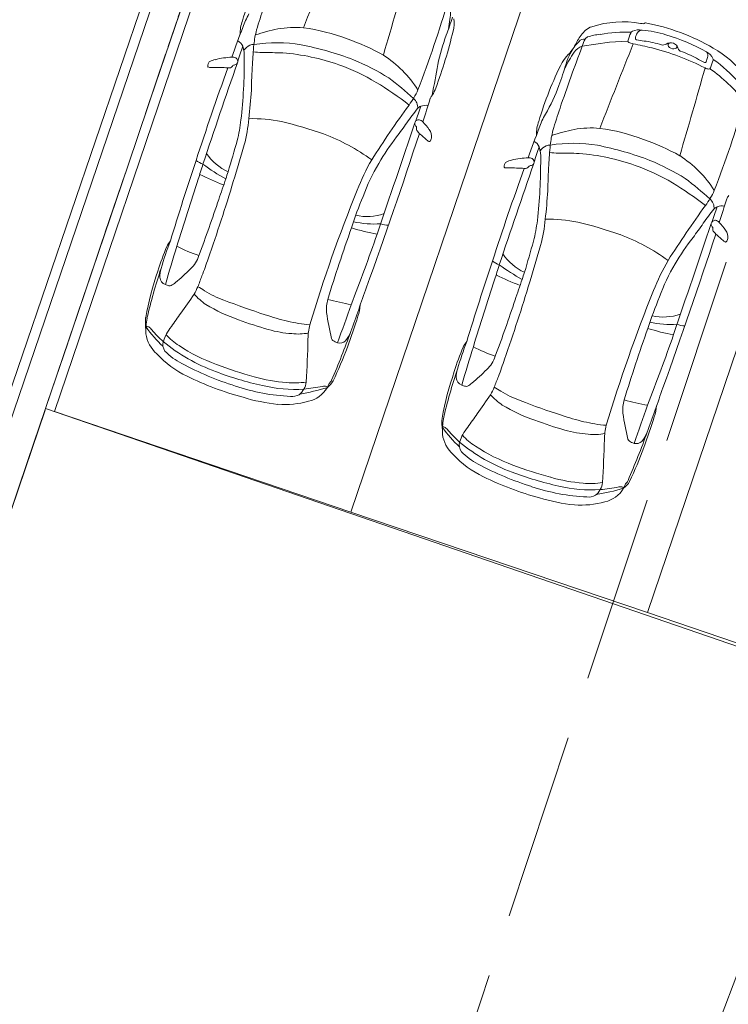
# Model space of a CAD drawing. Header units: metres. Extents: x 6541766 to 6542178, y 5894743 to 5895314.
# Tile 65 of 77: x 6541964.73 to 6541970.39, y 5895255.29 to 5895263.16. Entities that reach past the tile are written whole.
import ezdxf

# ---------------------------------------------------------------- set-up
doc = ezdxf.new("R2010")
doc.units = ezdxf.units.M
for name, pattern in [('0.5_0.5', [1, 0.5, -0.5]), ('1.0_0.5', [1.5, 1, -0.5]), ('1.5_0.5', [2, 1.5, -0.5]), ('DASHED', [0.75, 0.5, -0.25]), ('egkk-500', [2, 1.5, -0.5]), ('egug-500', [1, 0.5, -0.5])]:
    doc.linetypes.add(name, pattern=pattern)
for name, color, linetype in [('217-kontur klasyfikacyjny', 7, 'Continuous'), ('218-kontur użytku gruntowego', 7, 'Continuous'), ('219-działka ewidencyjna', 7, 'Continuous'), ('jezdnia', 7, 'Continuous'), ('zadrzewienie  zakrzewienie', 7, 'Continuous')]:
    doc.layers.add(name, color=color, linetype=linetype)
for name, color, linetype, lineweight in [('_dr_obrzeże 8x30', 210, 'Continuous', 30), ('A-OZNACZENIA', 7, 'Continuous', 15), ('A-PZT', 4, 'Continuous', 9), ('IE - podklad', 8, 'Continuous', 9)]:
    doc.layers.add(name, color=color, linetype=linetype, lineweight=lineweight)

# ---------------------------------------------------------------- blocks, each defined once
blk = doc.blocks.new('blok - podklad szary rfqfqw')
at = {"color": 8, "linetype": 'ByBlock', "lineweight": 9}
for p, q in [((6541969.2283, 5895262.9447), (6541969.4444, 5895262.9777)), ((6541969.4444, 5895262.9777), (6541969.5923, 5895262.9851))]:
    blk.add_line(p, q, dxfattribs=at)
for centre, radius, start, end in [((6542305.6598, 5895129.7841), 363.952, 158.399375, 158.513649), ((6541969.0561, 5895262.4133), 2.6466, 152.90426, 163.87467), ((6541909.9745, 5895279.8867), 60.1219, 343.56261, 344.257182), ((6541960.1616, 5895265.6061), 8.3171, 338.78882, 343.97899), ((6541967.1453, 5895262.8775), 0.6657, 150.54411, 160.86388), ((6541971.9903, 5895261.4776), 5.597, 161.4995, 163.40944), ((6541964.2944, 5895263.6284), 3.9041, 352.00469, 354.15219), ((6541966.7839, 5895263.0447), 0.2895, 159.01072, 181.23986), ((6541964.7614, 5895264.2889), 3.6058, 339.62234, 342.05725), ((6541967.9737, 5895263.1288), 0.2309, 344.25993, 9.01435), ((6541969.5514, 5895262.3339), 0.806, 79.80576, 107.93425), ((6541969.7273, 5895263.3101), 0.1859, 259.70499, 266.69007), ((6541969.7153, 5895263.1389), 0.0144, 274.97663, 317.74613), ((6541969.7315, 5895263.1229), 0.00831, 80.0944, 131.64394), ((6541969.4392, 5895261.5121), 1.6455, 59.48385, 79.71641), ((6541972.1038, 5895260.917), 5.9971, 158.6971, 161.12013), ((6541967.3264, 5895262.8879), 0.7249, 164.98927, 174.42739), ((6541967.1462, 5895261.3978), 1.7212, 101.77918, 107.9165), ((6541966.9314, 5895262.3525), 0.743, 84.65373, 100.58975), ((6541966.7999, 5895261.5735), 1.5319, 68.97699, 82.47028), ((6541964.5144, 5895263.9387), 3.7836, 339.46407, 346.66659), ((6541969.4779, 5895262.5224), 1.4306, 159.07834, 168.8723), ((6541969.5494, 5895262.7769), 0.4182, 134.78774, 149.36891), ((6541969.3381, 5895262.9815), 0.1242, 106.31028, 132.08343), ((6541969.4053, 5895262.6265), 0.4151, 94.75597, 109.01206), ((6541969.6078, 5895261.5179), 1.5405, 89.50703, 98.84838), ((6541969.8503, 5895262.9305), 0.2638, 152.90406, 168.03996), ((6541969.6456, 5895263.0351), 0.0338, 117.74854, 152.77186), ((6541969.6797, 5895262.9517), 0.1238, 77.97471, 113.74442), ((6541969.7632, 5895262.9917), 0.1125, 147.91706, 171.27031), ((6541969.7048, 5895263.0303), 0.0425, 88.99579, 150.18463), ((6541969.64, 5895262.2267), 0.8487, 72.41689, 85.57581), ((6541969.4674, 5895261.5504), 1.546, 60.87977, 73.89084), ((6541966.4331, 5895262.9077), 0.0912, 24.16037, 62.10183), ((6541966.6254, 5895262.8416), 0.1237, 115.18512, 145.04421), ((6541966.599, 5895262.8868), 0.0718, 85.22645, 111.48359), ((6541969.0641, 5895262.6998), 2.4727, 173.99788, 177.68385), ((6541966.789, 5895261.829), 1.1442, 80.26424, 99.25275), ((6541966.514, 5895260.54), 2.4617, 68.8879, 79.02974), ((6541966.7839, 5895261.348), 1.7494, 60.73325, 71.13871), ((6541969.4804, 5895262.7022), 0.3954, 134.71677, 152.01673), ((6541968.0082, 5895263.5896), 1.3248, 330.11566, 333.08915), ((6541969.2429, 5895262.9497), 0.0527, 81.86003, 140.53449), ((6541969.5469, 5895262.8542), 0.3313, 153.52485, 164.14839), ((6541969.283, 5895262.9841), 0.0372, 110.4707, 151.41505), ((6542308.0273, 5895128.9811), 363.952, 158.399375, 158.513649), ((6541969.601, 5895262.984), 0.0088, 172.76704, 254.01963), ((6541969.7473, 5895263.3958), 0.4458, 250.52175, 255.38123), ((6541968.1294, 5895255.7124), 7.4067, 77.08414, 78.27314), ((6541969.6627, 5895263.0077), 0.0108, 174.49739, 263.72439), ((6541969.8583, 5895263.9734), 0.9961, 258.60685, 262.08905), ((6541969.6364, 5895262.2675), 0.7243, 71.89777, 83.27164), ((6541969.8726, 5895262.998), 0.0435, 255.04165, 305.55766), ((6541969.9327, 5895262.9099), 0.0632, 67.53453, 123.40724), ((6541969.9331, 5895262.9532), 0.02, 100.28788, 174.01906), ((6541969.9446, 5895262.9606), 0.0319, 189.56076, 232.01898), ((6541969.943, 5895262.9223), 0.048, 27.52786, 73.16338), ((6541968.1767, 5895262.3347), 1.769, 159.8141, 164.03209), ((6541966.2291, 5895262.8604), 0.2995, 357.74661, 16.42663), ((6541966.6657, 5895263.2891), 0.394, 260.33764, 270.44027), ((6541966.5046, 5895248.1041), 14.7919, 88.71758, 89.36434), ((6541966.6896, 5895261.103), 1.7952, 70.66658, 85.33197), ((6541967.1333, 5895262.0941), 0.9297, 32.7369, 57.03369), ((6541981.9094, 5895258.0918), 13.578, 159.05907, 161.27545), ((6541969.4159, 5895262.5978), 0.411, 136.8307, 147.97407), ((6541970.6052, 5895261.9706), 1.7146, 147.24121, 152.34762), ((6541969.8898, 5895262.5387), 0.8349, 155.2904, 161.44166), ((6541968.867, 5895263.1219), 0.348, 315.73634, 326.42545), ((6541969.2604, 5895262.8309), 0.1182, 105.76462, 145.2232), ((6541969.3061, 5895261.0246), 1.9662, 62.67295, 75.9051), ((6541969.9568, 5895262.9757), 0.0514, 231.6454, 287.77938), ((6541969.9675, 5895262.9425), 0.0164, 287.7624, 27.75354), ((6541969.8349, 5895262.8611), 0.1722, 21.69566, 28.97128), ((6541970.0236, 5895262.9344), 0.0303, 198.60575, 245.04043), ((6541969.6953, 5895262.0388), 0.9237, 61.24927, 70.02834), ((6541970.1645, 5895262.7952), 0.1194, 25.86571, 62.39629), ((6541970.1836, 5895262.8705), 0.0473, 340.92986, 40.16325), ((6541969.7907, 5895262.1007), 0.9599, 39.74002, 59.71982), ((6542020.1619, 5895244.0628), 56.8682, 160.75051, 161.61062), ((6541966.2791, 5895262.7909), 0.0425, 162.46603, 191.70985), ((6541966.276, 5895262.7909), 0.0396, 125.4297, 161.152), ((6541966.3136, 5895262.7174), 0.1219, 98.83084, 119.81536), ((6541966.4085, 5895262.443), 0.4108, 96.32248, 106.04398), ((6541966.4517, 5895262.2612), 0.5968, 92.14374, 98.52193), ((6541966.4323, 5895262.7865), 0.0711, 67.48119, 92.3639), ((6541966.4536, 5895262.7671), 0.0286, 89.60133, 136.7781), ((6541966.4477, 5895262.8232), 0.0281, 282.55525, 334.82722), ((6541966.4449, 5895262.8246), 0.0312, 334.53233, 62.10086), ((6541962.1505, 5895262.8379), 4.3778, 353.69075, 0.14003), ((6541972.0943, 5895262.4592), 5.5114, 176.45828, 178.60783), ((6541966.7383, 5895261.2587), 1.6322, 58.92177, 70.47071), ((6541966.7177, 5895261.1582), 1.812, 57.80073, 67.85565), ((6541984.0888, 5895259.7742), 16.2977, 169.30565, 170.17468), ((6541971.4236, 5895261.6103), 2.6466, 152.90426, 163.87467), ((6541964.5891, 5895264.1808), 4.7145, 340.81001, 343.02646), ((6541970.5026, 5895263.4955), 0.7418, 240.70025, 246.2738), ((6541970.2078, 5895262.8253), 0.00955, 247.91697, 337.56255), ((6541970.0502, 5895262.8991), 0.1835, 335.03809, 346.1035), ((6541975.8782, 5895260.9286), 5.9201, 161.21938, 161.84487), ((6541970.2578, 5895262.8393), 0.0162, 342.94905, 29.60093), ((6541969.4394, 5895261.7006), 1.4123, 42.60731, 53.77502), ((6541989.0425, 5895254.5736), 24.0839, 160.09607, 161.95802), ((6541966.2433, 5895262.7824), 0.00586, 181.65504, 275.78891), ((6541966.284, 5895264.1191), 1.3431, 268.28748, 269.56141), ((6541966.2919, 5895261.1159), 1.6602, 86.36172, 90.62718), ((6541966.4063, 5895262.8018), 0.0304, 252.66881, 330.23322), ((6541912.342, 5895279.0837), 60.1219, 343.56261, 344.257182), ((6541970.2471, 5895262.843), 0.0812, 241.7979, 263.99463), ((6541970.2397, 5895262.7755), 0.0134, 265.40197, 349.93896), ((6541969.4599, 5895261.6454), 1.369, 39.03669, 54.86273), ((6541966.3735, 5895260.6214), 2.3664, 51.58307, 59.32106), ((6541966.1792, 5895260.6844), 2.5081, 47.32532, 53.15329), ((6541962.2622, 5895262.8534), 4.3302, 353.53814, 356.5543), ((6541967.3002, 5895262.8771), 0.6759, 323.54987, 335.50896), ((6541967.8559, 5895262.6751), 0.2115, 325.49266, 342.48357), ((6541967.6686, 5895263.1402), 1.4644, 329.7245, 339.65808), ((6541967.8236, 5895262.4583), 0.0895, 352.91514, 51.54512), ((6541459.977, 5895423.3931), 532.8968, 342.409089, 342.430217), ((6541968.1063, 5895262.491), 0.0996, 139.79773, 157.51278), ((6541962.5292, 5895264.8031), 8.3171, 338.78882, 343.97899), ((6541975.1684, 5895257.1737), 9.042, 144.1012, 147.46043), ((6541968.988, 5895261.5455), 1.4036, 140.02793, 145.81578), ((6541964.4735, 5895263.6483), 3.6618, 339.10083, 341.15823), ((6541967.9542, 5895262.4154), 0.0526, 106.73159, 142.69057), ((6541967.9786, 5895262.3722), 0.1015, 80.0491, 112.93363), ((6541969.5129, 5895262.0745), 0.6657, 150.54411, 160.86388), ((6541974.3578, 5895260.6746), 5.597, 161.4995, 163.40944), ((6541965.243, 5895262.5061), 1.2676, 345.60675, 353.23592), ((6541965.3537, 5895262.4769), 1.2162, 344.75879, 354.7737), ((6541966.6029, 5895261.3201), 1.0467, 77.79352, 92.08466), ((6541966.1331, 5895259.3579), 3.0642, 70.3839, 76.96378), ((6542233.3783, 5895171.8273), 280.4904, 161.175516, 161.367053), ((6541965.2964, 5895264.0714), 3.0695, 322.92181, 325.53035), ((6541967.9183, 5895262.3275), 0.028, 120.7743, 215.92265), ((6541967.9218, 5895262.3324), 0.0261, 81.76075, 132.74621), ((6541967.9134, 5895262.3024), 0.0571, 43.53701, 77.81505), ((6541967.3792, 5895261.8233), 0.7747, 36.01422, 42.00305), ((6541969.1514, 5895262.2417), 0.2895, 159.01072, 181.23986), ((6541966.6122, 5895260.765), 1.5781, 53.72549, 69.61769), ((6541928.3482, 5895275.1529), 41.629, 340.15378, 341.94072), ((6541967.816, 5895262.2523), 0.099, 28.94297, 36.4132), ((6541967.8822, 5895262.2913), 0.0223, 349.21668, 23.71812), ((6541967.9266, 5895262.2842), 0.0227, 172.60312, 211.86016), ((6541967.3419, 5895261.8105), 0.73, 36.80701, 39.23099), ((6541966.6435, 5895260.6819), 2.0243, 48.22482, 50.67506), ((6541967.9323, 5895262.2243), 0.0916, 352.26065, 36.54557), ((6541974.4713, 5895260.114), 5.9971, 158.6971, 161.12013), ((6541969.694, 5895262.085), 0.7249, 164.98927, 174.42739), ((6541969.5138, 5895260.5949), 1.7212, 101.77918, 107.9165), ((6541969.299, 5895261.5495), 0.743, 84.65373, 100.58975), ((6541969.1675, 5895260.7706), 1.5319, 68.97699, 82.47028), ((6541954.1916, 5895265.6075), 12.7457, 343.29118, 344.45156), ((6541969.4445, 5895260.9106), 2.1457, 142.36457, 149.18911), ((6541968.0238, 5895262.2268), 0.0473, 228.03488, 242.63096), ((6541968.0052, 5895262.1899), 0.00607, 238.26215, 307.2572), ((6541967.985, 5895262.2148), 0.0381, 308.88812, 355.85933), ((6541968.8006, 5895262.1048), 0.0912, 24.16037, 62.10183), ((6541969.1565, 5895261.026), 1.1442, 80.26424, 99.25275), ((6541969.1515, 5895260.5451), 1.7494, 60.73325, 71.13871), ((6541966.5593, 5895262.3064), 0.3971, 213.07923, 246.21949), ((6541959.5707, 5895264.0699), 7.2146, 342.2099, 344.62581), ((6541970.5442, 5895261.5317), 1.769, 159.8141, 164.03209), ((6541968.5966, 5895262.0574), 0.2995, 357.74661, 16.42663), ((6541968.9929, 5895262.0387), 0.1237, 115.18512, 145.04421), ((6541968.9665, 5895262.0839), 0.0718, 85.22645, 111.48359), ((6541971.4316, 5895261.8968), 2.4727, 173.99788, 177.68385), ((6541969.0333, 5895262.4861), 0.394, 260.33764, 270.44027), ((6541968.8722, 5895247.3011), 14.7919, 88.71758, 89.36434), ((6541969.0571, 5895260.3), 1.7952, 70.66658, 85.33197), ((6541968.8815, 5895259.7371), 2.4617, 68.8879, 79.02974), ((6541997.2961, 5895251.7297), 32.8129, 161.69992, 162.87689), ((6541966.2708, 5895262.205), 0.2146, 233.3895, 250.08808), ((6541969.0571, 5895261.1612), 1.7468, 149.90273, 158.67823), ((6541968.904, 5895261.2378), 1.5138, 149.34823, 160.37246), ((6542022.5294, 5895243.2598), 56.8682, 160.75051, 161.61062), ((6541968.6435, 5895261.988), 0.0396, 125.4297, 161.152), ((6541968.6812, 5895261.9144), 0.1219, 98.83084, 119.81536), ((6541968.776, 5895261.6401), 0.4108, 96.32248, 106.04398), ((6541968.8192, 5895261.4582), 0.5968, 92.14374, 98.52193), ((6541968.7998, 5895261.9835), 0.0711, 67.48119, 92.3639), ((6541968.8152, 5895262.0202), 0.0281, 282.55525, 334.82722), ((6541968.8125, 5895262.0217), 0.0312, 334.53233, 62.10086), ((6541964.518, 5895262.0349), 4.3778, 353.69075, 0.14003), ((6541969.0852, 5895260.3552), 1.812, 57.80073, 67.85565), ((6541969.5008, 5895261.2912), 0.9297, 32.7369, 57.03369), ((6541961.5815, 5895263.3978), 4.8222, 341.69416, 343.18903), ((6541967.2, 5895263.3616), 1.6882, 233.57867, 240.93852), ((6541978.6116, 5895257.8069), 12.8938, 161.28986, 161.55739), ((6541991.41, 5895253.7706), 24.0839, 160.09607, 161.95802), ((6541968.6466, 5895261.9879), 0.0425, 162.46603, 191.70985), ((6541968.6108, 5895261.9795), 0.00586, 181.65504, 275.78891), ((6541968.6515, 5895263.3161), 1.3431, 268.28748, 269.56141), ((6541968.6594, 5895260.313), 1.6602, 86.36172, 90.62718), ((6541968.7738, 5895261.9989), 0.0304, 252.66881, 330.23322), ((6541968.8211, 5895261.9642), 0.0286, 89.60133, 136.7781), ((6541974.4618, 5895261.6563), 5.5114, 176.45828, 178.60783), ((6541969.1059, 5895260.4557), 1.6322, 58.92177, 70.47071), ((6542043.4166, 5895237.1062), 81.1328, 162.218438, 162.614439), ((6541967.218, 5895264.0496), 2.371, 243.8286, 248.87872), ((6541954.6449, 5895265.3764), 12.3068, 340.40152, 343.42465), ((6541945.437, 5895268.9636), 22.1066, 340.87803, 341.3275), ((6541968.741, 5895259.8184), 2.3664, 51.58307, 59.32106), ((6541968.5467, 5895259.8814), 2.5081, 47.32532, 53.15329), ((6541978.9532, 5895257.1383), 12.4292, 157.99016, 163.24734), ((6541964.6297, 5895262.0504), 4.3302, 353.53814, 356.5543), ((6541969.6677, 5895262.0741), 0.6759, 323.54987, 335.50896), ((6541954.2942, 5895265.7141), 12.6747, 339.48969, 341.64097), ((6541969.9732, 5895260.6749), 2.7154, 156.7614, 162.42115), ((6541970.1911, 5895261.6553), 0.0895, 352.91514, 51.54512), ((6541462.3446, 5895422.5902), 532.8968, 342.409089, 342.430217), ((6541970.4738, 5895261.688), 0.0996, 139.79773, 157.51278), ((6541977.5359, 5895256.3707), 9.042, 144.1012, 147.46043), ((6541971.3556, 5895260.7426), 1.4036, 140.02793, 145.81578), ((6541966.841, 5895262.8453), 3.6618, 339.10083, 341.15823), ((6541970.3218, 5895261.6124), 0.0526, 106.73159, 142.69057), ((6541970.3462, 5895261.5692), 0.1015, 80.0491, 112.93363), ((6541967.5636, 5895262.2634), 0.7379, 257.23607, 274.20087), ((6541967.507, 5895262.0095), 0.4241, 257.92761, 288.97543), ((6541967.6105, 5895261.7031), 1.2676, 345.60675, 353.23592), ((6541967.7212, 5895261.6739), 1.2162, 344.75879, 354.7737), ((6541968.9705, 5895260.5171), 1.0467, 77.79352, 92.08466), ((6541968.5006, 5895258.5549), 3.0642, 70.3839, 76.96378), ((6541970.2859, 5895261.5246), 0.028, 120.7743, 215.92265), ((6541970.2893, 5895261.5294), 0.0261, 81.76075, 132.74621), ((6541970.281, 5895261.4994), 0.0571, 43.53701, 77.81505), ((6541969.7467, 5895261.0204), 0.7747, 36.01422, 42.00305), ((6541979.704, 5895257.0968), 13.081, 160.35273, 162.99089), ((6541967.7931, 5895262.7298), 1.3006, 251.69471, 261.01063), ((6541967.6918, 5895261.7352), 0.2206, 250.34154, 266.88431), ((6542235.7458, 5895171.0243), 280.4904, 161.175516, 161.367053), ((6541967.6639, 5895263.2684), 3.0695, 322.92181, 325.53035), ((6541970.1835, 5895261.4494), 0.099, 28.94297, 36.4132), ((6541970.2497, 5895261.4883), 0.0223, 349.21668, 23.71812), ((6541970.2941, 5895261.4812), 0.0227, 172.60312, 211.86016), ((6541969.7094, 5895261.0075), 0.73, 36.80701, 39.23099), ((6541970.2998, 5895261.4214), 0.0916, 352.26065, 36.54557), ((6541969.2488, 5895260.1463), 3.5372, 159.40416, 163.18471), ((6541966.0968, 5895261.2605), 0.2056, 140.72566, 155.52932), ((6541948.3922, 5895268.1821), 20.3455, 338.96917, 340.66273), ((6541956.5592, 5895264.8046), 12.7457, 343.29118, 344.45156), ((6541968.9797, 5895259.962), 1.5781, 53.72549, 69.61769), ((6541930.7157, 5895274.3499), 41.629, 340.15378, 341.94072), ((6541971.812, 5895260.1076), 2.1457, 142.36457, 149.18911), ((6541969.0111, 5895259.879), 2.0243, 48.22482, 50.67506), ((6541970.3913, 5895261.4238), 0.0473, 228.03488, 242.63096), ((6541970.3728, 5895261.387), 0.00607, 238.26215, 307.2572), ((6541970.3525, 5895261.4118), 0.0381, 308.88812, 355.85933), ((6541967.5791, 5895260.6232), 1.819, 156.59844, 163.18375), ((6541977.7209, 5895257.6581), 12.2974, 162.53554, 164.02741), ((6541966.5202, 5895262.3364), 1.1208, 241.78816, 251.54953), ((6541961.9383, 5895263.2669), 7.2146, 342.2099, 344.62581), ((6541965.9358, 5895261.3444), 0.2404, 312.31685, 342.75889), ((6541964.3284, 5895261.8437), 2.0009, 338.51471, 342.69068), ((6541999.6637, 5895250.9267), 32.8129, 161.69992, 162.87689), ((6541968.6383, 5895261.402), 0.2146, 233.3895, 250.08808), ((6541968.9268, 5895261.5035), 0.3971, 213.07923, 246.21949), ((6541971.4247, 5895260.3583), 1.7468, 149.90273, 158.67823), ((6541968.2933, 5895260.3039), 2.5968, 160.99762, 169.45622), ((6541970.0088, 5895259.7856), 4.3708, 161.5402, 166.94486), ((6541966.0953, 5895261.1012), 0.2422, 163.60919, 180.3183), ((6541965.0803, 5895262.1651), 1.4255, 309.01889, 315.53656), ((6541963.9491, 5895262.5949), 4.8222, 341.69416, 343.18903), ((6541969.5675, 5895262.5587), 1.6882, 233.57867, 240.93852), ((6541971.2715, 5895260.4348), 1.5138, 149.34823, 160.37246), ((6541965.921, 5895261.1064), 0.0683, 185.44512, 250.49876), ((6541973.6651, 5895258.1914), 8.0247, 158.6654, 159.32583), ((6542045.7841, 5895236.3032), 81.1328, 162.218438, 162.614439), ((6541969.5856, 5895263.2467), 2.371, 243.8286, 248.87872), ((6541947.8045, 5895268.1606), 22.1066, 340.87803, 341.3275), ((6541980.9791, 5895257.004), 12.8938, 161.28986, 161.55739), ((6541965.9464, 5895261.141), 0.1101, 244.05228, 259.55671), ((6541965.9331, 5895261.0574), 0.0255, 254.88899, 296.04428), ((6541965.8019, 5895261.2763), 0.2807, 300.48833, 308.80234), ((6541965.6241, 5895261.2615), 0.5834, 329.48768, 336.03007), ((6541965.882, 5895260.513), 0.5809, 55.69008, 61.72417), ((6541966.6274, 5895261.666), 0.7924, 238.16566, 250.65411), ((6539963.0593, 5895973.1565), 2127.1906, 340.4308561, 340.4409631), ((6541957.0124, 5895264.5735), 12.3068, 340.40152, 343.42465), ((6541981.3208, 5895256.3354), 12.4292, 157.99016, 163.24734), ((6541963.5147, 5895262.6527), 3.1096, 323.71621, 327.13784), ((6541966.5316, 5895261.335), 0.5482, 222.39836, 235.5549), ((6541968.3696, 5895266.0408), 5.5008, 248.62684, 252.27423), ((6541967.4722, 5895260.8445), 0.288, 164.11737, 185.31096), ((6541968.0201, 5895264.1183), 3.2998, 255.52231, 258.85558), ((6541956.6617, 5895264.9111), 12.6747, 339.48969, 341.64097), ((6541972.3407, 5895259.8719), 2.7154, 156.7614, 162.42115), ((6541966.8939, 5895261.9828), 1.2892, 238.5622, 251.40132), ((6542008.5719, 5895245.9825), 43.8011, 160.11503, 160.53709), ((6541967.0774, 5895260.9111), 0.3781, 341.25642, 354.8754), ((6541966.1672, 5895260.7417), 0.4286, 174.99882, 188.14176), ((6541966.4528, 5895260.6654), 0.71, 171.28598, 181.26541), ((6541898.9696, 5895308.6259), 82.3533, 324.417187, 324.507963), ((6541967.4108, 5895263.1954), 2.6054, 249.13107, 254.62742), ((6541967.2449, 5895262.3821), 1.6739, 250.81743, 257.17548), ((6541967.1633, 5895261.969), 1.2531, 256.61755, 264.88237), ((6541969.3745, 5895261.1242), 2.2104, 187.96816, 193.41876), ((6541964.3945, 5895261.6879), 3.1709, 338.82422, 343.54175), ((6541969.8746, 5895261.2065), 0.4241, 257.92761, 288.97543), ((6541966.5484, 5895261.2652), 0.9808, 214.88439, 226.91669), ((6541965.7447, 5895260.6753), 0.0345, 54.08916, 90.88664), ((6541965.6584, 5895260.5626), 0.1764, 41.95967, 52.85972), ((6541966.447, 5895261.2266), 0.8546, 219.71395, 228.47647), ((6541966.2615, 5895260.453), 0.405, 141.28713, 151.35243), ((6541966.9649, 5895261.5164), 0.8683, 253.62937, 266.28651), ((6541967.6113, 5895260.5906), 0.5748, 166.89201, 178.30963), ((6541982.0716, 5895256.2938), 13.081, 160.35273, 162.99089), ((6541970.1606, 5895261.9268), 1.3006, 251.69471, 261.01063), ((6541969.9311, 5895261.4605), 0.7379, 257.23607, 274.20087), ((6541970.0594, 5895260.9322), 0.2206, 250.34154, 266.88431), ((6541966.0055, 5895260.6865), 0.2652, 187.97992, 228.276), ((6541966.3811, 5895260.4074), 0.5321, 153.21394, 159.82451), ((6541966.3037, 5895261.0189), 0.5507, 223.32182, 237.3813), ((6541966.9583, 5895261.0563), 0.4094, 263.03131, 281.53638), ((6541957.607, 5895260.8338), 9.4326, 356.53533, 358.62562), ((6541967.2585, 5895260.6227), 0.036, 198.59644, 232.41767), ((6541960.6337, 5895263.1095), 7.1742, 336.76276, 340.09024), ((6541967.3155, 5895260.715), 0.1443, 236.84272, 253.1732), ((6541967.2919, 5895260.6386), 0.0643, 253.55432, 314.1479), ((6541967.0272, 5895260.8185), 0.3833, 323.85951, 336.61844), ((6541950.7597, 5895267.3792), 20.3455, 338.96917, 340.66273), ((6541965.9681, 5895260.5633), 0.0908, 162.31353, 215.98839), ((6541966.7889, 5895261.689), 1.4283, 230.50448, 249.94855), ((6541966.7729, 5895261.7025), 1.3797, 236.27448, 250.25048), ((6541964.5591, 5895261.5621), 2.9726, 334.30612, 339.93961), ((6541969.9467, 5895259.8202), 1.819, 156.59844, 163.18375), ((6541971.6164, 5895259.3434), 3.5372, 159.40416, 163.18471), ((6541980.0884, 5895256.8551), 12.2974, 162.53554, 164.02741), ((6541968.4644, 5895260.4575), 0.2056, 140.72566, 155.52932), ((6541968.8877, 5895261.5334), 1.1208, 241.78816, 251.54953), ((6541966.4043, 5895261.0142), 0.7792, 222.41746, 244.66155), ((6541966.2814, 5895260.8939), 0.5449, 224.79591, 242.3873), ((6541968.3034, 5895260.5414), 0.2404, 312.31685, 342.75889), ((6541966.696, 5895261.0408), 2.0009, 338.51471, 342.69068), ((6541967.2275, 5895262.6688), 2.5562, 242.03466, 252.49078), ((6541967.4339, 5895263.3537), 3.1578, 249.08563, 254.83706), ((6541972.3764, 5895258.9826), 4.3708, 161.5402, 166.94486), ((6541968.4628, 5895260.2983), 0.2422, 163.60919, 180.3183), ((6541967.4478, 5895261.3622), 1.4255, 309.01889, 315.53656), ((6541967.1777, 5895262.5722), 2.5185, 243.92844, 254.81677), ((6541967.2309, 5895262.7855), 2.6103, 249.08585, 257.65111), ((6541966.9752, 5895261.5985), 1.3438, 254.13827, 265.40177), ((6541967.1726, 5895260.3026), 0.0583, 316.4487, 336.0835), ((6541970.6608, 5895259.5009), 2.5968, 160.99762, 169.45622), ((6541968.2885, 5895260.3034), 0.0683, 185.44512, 250.49876), ((6541976.0327, 5895257.3884), 8.0247, 158.6654, 159.32583), ((6541966.9717, 5895261.7612), 1.614, 251.45738, 267.37537), ((6541966.9318, 5895261.3087), 1.1039, 256.42582, 273.76489), ((6541966.9272, 5895260.8414), 0.5854, 264.14329, 279.34525), ((6541966.8744, 5895260.2797), 0.1487, 307.80828, 353.82319), ((6541966.6661, 5895261.9752), 1.8331, 279.6208, 286.59036), ((6541966.8687, 5895261.6458), 1.4449, 275.38515, 281.34151), ((6541966.9948, 5895260.3291), 0.2239, 281.94032, 330.3808), ((6541967.1647, 5895260.1759), 0.0545, 69.8647, 102.61178), ((6541967.1683, 5895260.1894), 0.0406, 54.83854, 68.03289), ((6541967.1107, 5895260.3362), 0.1416, 303.77659, 333.67631), ((6541966.9604, 5895260.3421), 0.2603, 331.63667, 337.25971), ((6541967.2706, 5895260.2091), 0.0772, 136.2281, 155.20743), ((6541968.3139, 5895260.3381), 0.1101, 244.05228, 259.55671), ((6541968.3006, 5895260.2544), 0.0255, 254.88899, 296.04428), ((6541968.1694, 5895260.4733), 0.2807, 300.48833, 308.80234), ((6541967.9916, 5895260.4586), 0.5834, 329.48768, 336.03007), ((6541968.2495, 5895259.71), 0.5809, 55.69008, 61.72417), ((6539965.4269, 5895972.3536), 2127.1906, 340.4308561, 340.4409631), ((6541966.9589, 5895261.6125), 1.5356, 253.32007, 263.95389), ((6541966.9101, 5895260.2653), 0.117, 263.96107, 298.31), ((6541965.8822, 5895261.8497), 3.1096, 323.71621, 327.13784), ((6541968.8991, 5895260.532), 0.5482, 222.39836, 235.5549), ((6541968.9949, 5895260.863), 0.7924, 238.16566, 250.65411), ((6541969.8398, 5895260.0415), 0.288, 164.11737, 185.31096), ((6541970.3877, 5895263.3153), 3.2998, 255.52231, 258.85558), ((6541966.849, 5895260.7956), 0.712, 265.81705, 285.65297), ((6541969.2614, 5895261.1799), 1.2892, 238.5622, 251.40132), ((6541970.7372, 5895265.2378), 5.5008, 248.62684, 252.27423), ((6542010.9395, 5895245.1796), 43.8011, 160.11503, 160.53709), ((6541969.445, 5895260.1081), 0.3781, 341.25642, 354.8754), ((6541968.5347, 5895259.9387), 0.4286, 174.99882, 188.14176), ((6541968.8203, 5895259.8624), 0.71, 171.28598, 181.26541), ((6541901.3371, 5895307.823), 82.3533, 324.417187, 324.507963), ((6541969.6124, 5895261.5792), 1.6739, 250.81743, 257.17548), ((6541971.742, 5895260.3213), 2.2104, 187.96816, 193.41876), ((6541966.762, 5895260.885), 3.1709, 338.82422, 343.54175), ((6541968.916, 5895260.4622), 0.9808, 214.88439, 226.91669), ((6541968.1122, 5895259.8724), 0.0345, 54.08916, 90.88664), ((6541968.026, 5895259.7597), 0.1764, 41.95967, 52.85972), ((6541968.629, 5895259.65), 0.405, 141.28713, 151.35243), ((6541969.7784, 5895262.3925), 2.6054, 249.13107, 254.62742), ((6541969.5309, 5895261.166), 1.2531, 256.61755, 264.88237), ((6541969.9789, 5895259.7876), 0.5748, 166.89201, 178.30963), ((6541968.3731, 5895259.8835), 0.2652, 187.97992, 228.276), ((6541968.8146, 5895260.4237), 0.8546, 219.71395, 228.47647), ((6541968.7486, 5895259.6044), 0.5321, 153.21394, 159.82451), ((6541968.6713, 5895260.2159), 0.5507, 223.32182, 237.3813), ((6541969.3324, 5895260.7134), 0.8683, 253.62937, 266.28651), ((6541969.3259, 5895260.2533), 0.4094, 263.03131, 281.53638), ((6541969.6261, 5895259.8198), 0.036, 198.59644, 232.41767), ((6541963.0012, 5895262.3065), 7.1742, 336.76276, 340.09024), ((6541969.3948, 5895260.0156), 0.3833, 323.85951, 336.61844), ((6541968.3357, 5895259.7603), 0.0908, 162.31353, 215.98839), ((6541969.1564, 5895260.886), 1.4283, 230.50448, 249.94855), ((6541969.1404, 5895260.8995), 1.3797, 236.27448, 250.25048), ((6541959.9745, 5895260.0308), 9.4326, 356.53533, 358.62562), ((6541969.683, 5895259.9121), 0.1443, 236.84272, 253.1732), ((6541966.9266, 5895260.7592), 2.9726, 334.30612, 339.93961), ((6541969.6595, 5895259.8357), 0.0643, 253.55432, 314.1479), ((6541968.7719, 5895260.2113), 0.7792, 222.41746, 244.66155), ((6541968.6489, 5895260.0909), 0.5449, 224.79591, 242.3873), ((6541969.595, 5895261.8658), 2.5562, 242.03466, 252.49078), ((6541969.8014, 5895262.5507), 3.1578, 249.08563, 254.83706), ((6541969.5453, 5895261.7692), 2.5185, 243.92844, 254.81677), ((6541969.5985, 5895261.9826), 2.6103, 249.08585, 257.65111), ((6541969.3428, 5895260.7955), 1.3438, 254.13827, 265.40177), ((6541969.3392, 5895260.9582), 1.614, 251.45738, 267.37537), ((6541969.2993, 5895260.5058), 1.1039, 256.42582, 273.76489), ((6541969.2948, 5895260.0384), 0.5854, 264.14329, 279.34525), ((6541969.242, 5895259.4768), 0.1487, 307.80828, 353.82319), ((6541969.0336, 5895261.1722), 1.8331, 279.6208, 286.59036), ((6541969.2362, 5895260.8428), 1.4449, 275.38515, 281.34151), ((6541969.3624, 5895259.5261), 0.2239, 281.94032, 330.3808), ((6541969.5323, 5895259.3729), 0.0545, 69.8647, 102.61178), ((6541969.5359, 5895259.3864), 0.0406, 54.83854, 68.03289), ((6541969.4783, 5895259.5332), 0.1416, 303.77659, 333.67631), ((6541969.328, 5895259.5391), 0.2603, 331.63667, 337.25971), ((6541969.6381, 5895259.4061), 0.0772, 136.2281, 155.20743), ((6541969.5401, 5895259.4997), 0.0583, 316.4487, 336.0835), ((6541969.3264, 5895260.8096), 1.5356, 253.32007, 263.95389), ((6541969.2776, 5895259.4623), 0.117, 263.96107, 298.31), ((6541969.2166, 5895259.9927), 0.712, 265.81705, 285.65297)]:
    blk.add_arc(centre, radius, start, end, dxfattribs=at)
at = {"layer": '217-kontur klasyfikacyjny', "color": 8, "linetype": 'egkk-500', "lineweight": 9}
blk.add_line((6541971.36, 5895278.98), (6541957.57, 5895238.32), dxfattribs=at)
at = {"layer": '218-kontur użytku gruntowego', "color": 8, "linetype": 'egug-500', "lineweight": 9}
for p, q in [((6541957.57, 5895238.32), (6541971.36, 5895278.98)), ((6541971.36, 5895278.98), (6541957.57, 5895238.32))]:
    blk.add_line(p, q, dxfattribs=at)
at = {"layer": '219-działka ewidencyjna', "color": 8, "linetype": '0.5_0.5', "lineweight": 9}
blk.add_line((6541957.57, 5895238.32), (6541971.36, 5895278.98), dxfattribs=at)
at = {"layer": '_dr_obrzeże 8x30', "color": 8, "lineweight": 9}
for p, q in [((6541957.1537, 5895238.2018), (6541967.7232, 5895269.1796)), ((6541957.2282, 5895238.1724), (6541967.8248, 5895269.2295))]:
    blk.add_line(p, q, dxfattribs=at)
at = {"layer": 'A-OZNACZENIA', "color": 8, "linetype": 'DASHED', "lineweight": 9, "ltscale": 5}
blk.add_line((6541957.57, 5895238.32), (6541971.36, 5895278.98), dxfattribs=at)
at = {"layer": 'A-PZT', "color": 8, "lineweight": 9}
for p, q in [((6541966.6187, 5895264.7629), (6541965.0128, 5895260.0279)), ((6541967.3803, 5895259.2249), (6541968.9862, 5895263.96)), ((6541968.9862, 5895263.96), (6541967.3803, 5895259.2249)), ((6541969.7478, 5895258.4219), (6541971.3538, 5895263.157)), ((6541971.3538, 5895263.157), (6541969.7478, 5895258.4219)), ((6541963.3347, 5895255.3172), (6541964.9406, 5895260.0523)), ((6541964.9406, 5895260.0523), (6541975.9039, 5895256.2831)), ((6541965.0128, 5895260.0279), (6541967.3803, 5895259.2249)), ((6541967.3803, 5895259.2249), (6541969.7478, 5895258.4219)), ((6541969.7478, 5895258.4219), (6541972.1154, 5895257.619))]:
    blk.add_line(p, q, dxfattribs=at)
at = {"layer": 'jezdnia', "color": 8, "linetype": '1.5_0.5', "lineweight": 9}
blk.add_line((6541965.49, 5895246.51), (6541971.47, 5895264.51), dxfattribs=at)
at = {"layer": 'zadrzewienie  zakrzewienie', "color": 8, "linetype": '1.0_0.5', "lineweight": 9}
blk.add_line((6541956.29, 5895218.21), (6541980.66, 5895282.38), dxfattribs=at)

msp = doc.modelspace()

# ---------------------------------------------------------------- block references
at = {"layer": 'IE - podklad'}
msp.add_blockref('blok - podklad szary rfqfqw', (0, 0), dxfattribs=at)

doc.saveas('drawing.dxf')
